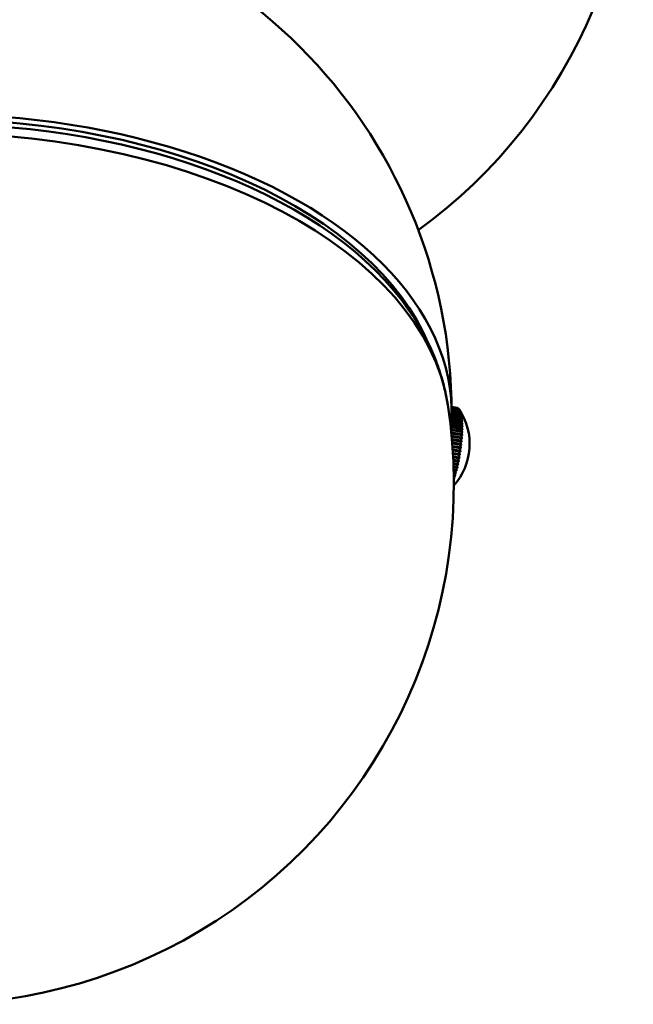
# Model space of a CAD drawing. Header units: millimetres. Extents: x 849 to 4035, y 828 to 3843.
# Tile 84 of 105: x 3694 to 3765, y 1185 to 1299. Entities that reach past the tile are written whole.
import ezdxf

# ---------------------------------------------------------------- set-up
doc = ezdxf.new("R2010")
doc.units = ezdxf.units.MM
doc.header["$LTSCALE"] = 15
doc.layers.add('Widoczne (ISO)', color=7, linetype='Continuous', lineweight=50)
doc.layers.add('Widoczne wąskie (ISO)', color=7, linetype='Continuous', lineweight=50)

msp = doc.modelspace()

# ---------------------------------------------------------------- linework, layer by layer
at = {"layer": 'Widoczne (ISO)'}
for p, q in [((3736.85, 1268.32), (3739.02, 1265.16)), ((3740.15, 1263.38), (3740.15, 1263.59)), ((3744.56, 1253.94), (3743.89, 1254.05)), ((3744.62, 1253.92), (3743.89, 1254.04)), ((3743.89, 1254.04), (3744.6, 1253.93)), ((3743.89, 1254.01), (3744.68, 1253.89)), ((3744.7, 1253.87), (3743.89, 1254)), ((3743.89, 1253.95), (3744.75, 1253.81)), ((3744.77, 1253.79), (3743.89, 1253.92)), ((3743.9, 1253.85), (3744.82, 1253.71)), ((3744.83, 1253.68), (3743.9, 1253.82)), ((3743.9, 1253.73), (3744.87, 1253.57)), ((3744.89, 1253.54), (3743.9, 1253.69)), ((3743.9, 1253.57), (3744.93, 1253.41)), ((3744.87, 1253.62), (3744.87, 1253.61)), ((3745.07, 1252.44), (3743.88, 1252.62)), ((3743.89, 1252.95), (3745.04, 1252.77)), ((3745.05, 1252.71), (3743.89, 1252.88)), ((3743.89, 1252.69), (3745.06, 1252.51)), ((3744.94, 1253.37), (3743.9, 1253.53)), ((3743.9, 1253.39), (3744.97, 1253.22)), ((3744.98, 1253.17), (3743.9, 1253.34)), ((3743.9, 1253.18), (3745.01, 1253.01)), ((3745.02, 1252.95), (3743.9, 1253.12)), ((3744.93, 1253.49), (3744.93, 1253.48)), ((3744.97, 1253.31), (3744.98, 1253.31)), ((3744.98, 1253.33), (3744.98, 1253.31)), ((3744.98, 1253.31), (3744.98, 1253.3)), ((3745.01, 1253.13), (3745.02, 1253.13)), ((3745.03, 1253.14), (3745.02, 1253.13)), ((3745.02, 1253.13), (3745.03, 1253.11)), ((3745.04, 1252.92), (3745.06, 1252.92)), ((3745.07, 1252.93), (3745.06, 1252.92)), ((3745.06, 1252.92), (3745.07, 1252.89)), ((3745.06, 1252.69), (3745.09, 1252.68)), ((3745.07, 1252.43), (3745.11, 1252.43)), ((3745.1, 1252.7), (3745.09, 1252.68)), ((3745.09, 1252.68), (3745.1, 1252.64)), ((3745.12, 1252.44), (3745.11, 1252.43)), ((3743.82, 1251.45), (3745.08, 1251.26)), ((3743.82, 1251.4), (3745.13, 1251.2)), ((3743.83, 1251.73), (3745.13, 1251.53)), ((3745.08, 1251.51), (3743.83, 1251.71)), ((3745.07, 1251.17), (3743.83, 1251.36)), ((3743.84, 1251.79), (3745.09, 1251.6)), ((3745.09, 1251.84), (3743.85, 1252.03)), ((3743.86, 1252.11), (3745.09, 1251.92)), ((3743.86, 1252.05), (3745.14, 1251.85)), ((3743.87, 1252.34), (3745.13, 1252.15)), ((3745.08, 1252.15), (3743.87, 1252.33)), ((3743.88, 1252.41), (3745.08, 1252.22)), ((3745.11, 1252.43), (3745.12, 1252.38)), ((3745.13, 1252.16), (3745.13, 1252.15)), ((3745.13, 1252.15), (3745.13, 1252.09)), ((3745.14, 1251.54), (3745.13, 1251.53)), ((3745.13, 1251.53), (3745.13, 1251.46)), ((3745.14, 1251.86), (3745.14, 1251.85)), ((3745.14, 1251.85), (3745.14, 1251.78)), ((3743.85, 1251.09), (3745.06, 1250.91)), ((3743.86, 1251.05), (3745.11, 1250.86)), ((3745.06, 1250.81), (3743.86, 1251)), ((3743.89, 1250.72), (3745.04, 1250.54)), ((3743.89, 1250.69), (3745.09, 1250.5)), ((3745.03, 1250.45), (3743.9, 1250.62)), ((3743.92, 1250.34), (3745, 1250.17)), ((3743.93, 1250.31), (3745.05, 1250.13)), ((3744.99, 1250.07), (3743.93, 1250.24)), ((3745.09, 1250.5), (3745.08, 1250.41)), ((3745.09, 1250.51), (3745.09, 1250.5)), ((3745.11, 1250.86), (3745.1, 1250.78)), ((3745.11, 1250.86), (3745.11, 1250.86)), ((3745.13, 1251.2), (3745.12, 1251.13)), ((3745.13, 1251.21), (3745.13, 1251.2)), ((3743.96, 1249.94), (3744.96, 1249.79)), ((3743.96, 1249.93), (3745.02, 1249.76)), ((3744.95, 1249.69), (3743.96, 1249.84)), ((3743.99, 1249.55), (3744.92, 1249.4)), ((3743.99, 1249.54), (3744.97, 1249.38)), ((3744.9, 1249.3), (3743.99, 1249.44)), ((3744.02, 1249.15), (3744.86, 1249.01)), ((3744.02, 1249.14), (3744.92, 1249)), ((3744.85, 1248.92), (3744.02, 1249.04)), ((3744.97, 1249.38), (3744.96, 1249.29)), ((3744.97, 1249.39), (3744.97, 1249.38)), ((3745.02, 1249.76), (3745, 1249.67)), ((3745.02, 1249.76), (3745.02, 1249.76)), ((3745.06, 1250.14), (3745.05, 1250.13)), ((3745.05, 1250.13), (3745.05, 1250.04)), ((3744.04, 1248.74), (3744.8, 1248.63)), ((3744.84, 1248.53), (3744.05, 1248.65)), ((3744.79, 1248.53), (3744.05, 1248.64)), ((3744.06, 1248.35), (3744.74, 1248.24)), ((3744.77, 1248.15), (3744.07, 1248.26)), ((3744.72, 1248.14), (3744.07, 1248.24)), ((3744.08, 1247.95), (3744.66, 1247.86)), ((3744.79, 1248.24), (3744.77, 1248.15)), ((3744.78, 1248.15), (3744.77, 1248.15)), ((3744.86, 1248.62), (3744.84, 1248.53)), ((3744.84, 1248.52), (3744.84, 1248.53)), ((3744.92, 1249), (3744.9, 1248.91)), ((3744.92, 1249), (3744.92, 1249)), ((3744.7, 1247.78), (3744.09, 1247.87)), ((3744.65, 1247.76), (3744.09, 1247.85)), ((3744.1, 1247.56), (3744.59, 1247.49)), ((3744.62, 1247.41), (3744.1, 1247.49)), ((3744.57, 1247.39), (3744.1, 1247.46)), ((3744.11, 1247.18), (3744.5, 1247.12)), ((3744.54, 1247.06), (3744.12, 1247.12)), ((3744.48, 1247.03), (3744.12, 1247.09)), ((3744.12, 1246.81), (3744.42, 1246.77)), ((3744.46, 1246.72), (3744.13, 1246.77)), ((3744.48, 1246.79), (3744.46, 1246.72)), ((3744.56, 1247.14), (3744.54, 1247.06)), ((3744.55, 1247.05), (3744.54, 1247.06)), ((3744.64, 1247.5), (3744.62, 1247.41)), ((3744.63, 1247.41), (3744.62, 1247.41)), ((3744.72, 1247.87), (3744.7, 1247.78)), ((3744.71, 1247.77), (3744.7, 1247.78)), ((3744.39, 1246.68), (3744.13, 1246.72)), ((3744.13, 1246.46), (3744.33, 1246.43)), ((3744.37, 1246.39), (3744.13, 1246.42)), ((3744.3, 1246.35), (3744.14, 1246.37)), ((3744.14, 1246.12), (3744.23, 1246.11)), ((3744.27, 1246.07), (3744.14, 1246.09)), ((3744.21, 1246.03), (3744.14, 1246.04)), ((3744.18, 1245.78), (3744.14, 1245.78)), ((3744.2, 1245.84), (3744.18, 1245.78)), ((3744.18, 1245.77), (3744.18, 1245.78)), ((3744.29, 1246.14), (3744.27, 1246.07)), ((3744.27, 1246.06), (3744.27, 1246.07)), ((3744.39, 1246.46), (3744.37, 1246.39)), ((3744.37, 1246.38), (3744.37, 1246.39)), ((3744.46, 1246.71), (3744.46, 1246.72))]:
    msp.add_line(p, q, dxfattribs=at)
for centre, radius, start, end in [((3704.85, 1323.03), 60, 305.9141, 8.7366), ((3684.15, 1253.33), 59.75, 0, 180), ((3684.15, 1245.17), 60, 171.2634, 8.7366), ((3738.72, 1249.79), 7.25, 318.44, 33.4005)]:
    msp.add_arc(centre, radius, start, end, dxfattribs=at)
for centre, major_axis, ratio, start_param, end_param in [((3684.15, 1253.33), (59.75, 0), 0.57735, 6.229931, 9.478033), ((3684.15, 1253.33), (-58.75, 0), 0.57735, 3.3797, 6.045078), ((3743.79, 1249), (0.76, 4.94), 0.211325, 6.239741, 6.283185), ((3738.71, 1249.79), (-2.83, -6.67), 0.97602, 2.572987, 2.574006), ((3743.79, 1249), (0.76, 4.94), 0.211325, 6.161201, 6.219741), ((3738.71, 1249.8), (4.75, 5.48), 0.968915, 6.017629, 6.020155), ((3743.79, 1249), (0.76, 4.94), 0.211325, 6.082661, 6.141201), ((3738.71, 1249.8), (5.87, 4.25), 0.955836, 6.237697, 6.24176), ((3743.79, 1249), (0.76, 4.94), 0.211325, 6.004122, 6.062661), ((3738.71, 1249.8), (6.48, 3.25), 0.936864, 0.096546, 0.112083), ((3738.73, 1249.77), (6.48, 3.25), 0.936864, 0.096546, 0.112083), ((3743.79, 1249), (0.76, 4.94), 0.211325, 5.925582, 5.984121), ((3743.87, 1248.99), (0.75, 4.86), 0.211325, 5.983954, 6.004289), ((3738.72, 1249.81), (6.81, 2.47), 0.912116, 0.203846, 0.219383), ((3738.73, 1249.77), (6.81, 2.47), 0.912116, 0.203846, 0.219383), ((3743.79, 1249), (0.76, 4.94), 0.211325, 5.847042, 5.905581), ((3743.87, 1248.99), (0.75, 4.86), 0.211325, 5.905414, 5.925749), ((3738.72, 1249.81), (7, 1.88), 0.881744, 0.280945, 0.296482), ((3738.73, 1249.76), (7, 1.88), 0.881744, 0.280945, 0.296482), ((3743.79, 1249), (0.76, 4.94), 0.211325, 5.768502, 5.827042), ((3738.72, 1249.81), (7.11, 1.42), 0.845936, 0.337999, 0.353536), ((3743.87, 1248.99), (-0.75, -4.86), 0.211325, 2.685282, 2.705616), ((3738.73, 1249.76), (7.11, 1.42), 0.845936, 0.337999, 0.353536), ((3743.79, 1249), (0.76, 4.94), 0.211325, 5.689962, 5.748502), ((3738.72, 1249.82), (7.17, 1.04), 0.804913, 0.381328, 0.396865), ((3738.73, 1249.76), (7.17, 1.04), 0.804913, 0.381328, 0.396865), ((3743.79, 1249), (0.76, 4.94), 0.211325, 5.611422, 5.669962), ((3743.87, 1248.99), (-0.75, -4.86), 0.211325, 2.606742, 2.627077), ((3738.72, 1249.82), (7.21, 0.73), 0.758927, 0.414938, 0.430475), ((3738.73, 1249.75), (-7.21, -0.73), 0.758927, 3.55653, 3.572067), ((3743.79, 1249), (0.76, 4.94), 0.211325, 5.532883, 5.591422), ((3738.72, 1249.82), (7.23, 0.47), 0.708262, 0.441441, 0.456978), ((3743.87, 1248.99), (-0.75, -4.86), 0.211325, 2.528202, 2.548537), ((3738.72, 1249.75), (-7.23, -0.47), 0.708262, 3.583033, 3.598571), ((3743.79, 1249), (0.76, 4.94), 0.211325, 5.454343, 5.512882), ((3743.87, 1248.99), (-0.75, -4.86), 0.211325, 2.449662, 2.469997), ((3743.87, 1248.99), (-0.75, -4.86), 0.211325, 2.371123, 2.391457), ((3738.72, 1249.83), (7.25, 0.25), 0.653231, 0.462591, 0.478129), ((3738.72, 1249.75), (-7.25, -0.25), 0.653231, 3.604184, 3.619721), ((3743.79, 1249), (0.76, 4.94), 0.211325, 5.375803, 5.434343), ((3738.72, 1249.74), (-7.25, 0.13), 0.531449, 3.634909, 3.650446), ((3743.79, 1249), (0.76, 4.94), 0.211325, 5.218723, 5.277263), ((3738.72, 1249.83), (7.25, 0.05), 0.594172, 0.479599, 0.495136), ((3738.72, 1249.75), (-7.25, -0.05), 0.594172, 3.621191, 3.636729), ((3743.79, 1249), (0.76, 4.94), 0.211325, 5.297263, 5.355803), ((3738.72, 1249.83), (7.25, -0.13), 0.531449, 0.493316, 0.508853), ((3743.87, 1248.99), (-0.75, -4.86), 0.211325, 2.292583, 2.312917), ((3743.87, 1248.99), (-0.75, -4.86), 0.211325, 2.214043, 2.234377), ((3743.87, 1248.99), (-0.75, -4.86), 0.211325, 2.135503, 2.155838), ((3743.79, 1249), (0.76, 4.94), 0.211325, 4.983104, 5.041643), ((3738.73, 1249.84), (7.22, -0.7), 0.25195, 0.525307, 0.540845), ((3738.72, 1249.74), (-7.23, 0.57), 0.325269, 3.661663, 3.6772), ((3743.79, 1249), (0.76, 4.94), 0.211325, 5.061644, 5.120183), ((3738.73, 1249.83), (7.23, -0.57), 0.325269, 0.52007, 0.535607), ((3743.79, 1249), (0.76, 4.94), 0.211325, 5.140184, 5.198723), ((3738.72, 1249.83), (7.24, -0.43), 0.396582, 0.513166, 0.528703), ((3738.72, 1249.74), (-7.24, 0.43), 0.396582, 3.654758, 3.670296), ((3738.72, 1249.74), (-7.24, 0.29), 0.465451, 3.645949, 3.661486), ((3738.72, 1249.83), (7.24, -0.29), 0.465451, 0.504356, 0.519894), ((3743.87, 1248.99), (-0.75, -4.86), 0.211325, 1.899884, 1.920218), ((3743.87, 1248.99), (-0.75, -4.86), 0.211325, 1.978424, 1.998758), ((3743.87, 1248.99), (-0.75, -4.86), 0.211325, 2.056963, 2.077298), ((3743.79, 1249), (0.76, 4.94), 0.211325, 4.747484, 4.806024), ((3738.72, 1249.74), (-7.19, 0.95), 0.101113, 3.672999, 3.688536), ((3743.79, 1249), (0.76, 4.94), 0.211325, 4.826024, 4.884564), ((3738.73, 1249.84), (7.19, -0.95), 0.101113, 0.531406, 0.546944), ((3738.72, 1249.74), (-7.2, 0.83), 0.177077, 3.67064, 3.686177), ((3743.79, 1249), (0.76, 4.94), 0.211325, 4.904564, 4.963104), ((3738.73, 1249.84), (7.2, -0.83), 0.177077, 0.529047, 0.544585), ((3743.87, 1248.99), (-0.75, -4.86), 0.211325, 1.664264, 1.684599), ((3738.72, 1249.74), (-7.22, 0.7), 0.25195, 3.6669, 3.682437), ((3743.87, 1248.99), (-0.75, -4.86), 0.211325, 1.742804, 1.763139), ((3743.87, 1248.99), (-0.75, -4.86), 0.211325, 1.821344, 1.841678), ((3743.79, 1249), (0.76, 4.94), 0.211325, 4.511865, 4.570405), ((3738.71, 1249.74), (-7.13, 1.31), 0.128629, 2.595347, 2.610884), ((3743.79, 1249), (0.76, 4.94), 0.211325, 4.590405, 4.648944), ((3738.73, 1249.84), (7.13, -1.31), 0.128629, 5.736939, 5.752476), ((3743.87, 1248.99), (-0.75, -4.86), 0.211325, 1.428645, 1.448979), ((3738.71, 1249.74), (-7.15, 1.19), 0.052213, 2.59383, 2.609368), ((3743.79, 1249), (0.76, 4.94), 0.211325, 4.668945, 4.727484), ((3738.73, 1249.84), (7.15, -1.19), 0.052213, 5.735423, 5.75096), ((3743.87, 1248.99), (-0.75, -4.86), 0.211325, 1.507185, 1.527519), ((3738.71, 1249.74), (-7.17, 1.07), 0.024526, 3.674048, 3.689585), ((3738.73, 1249.84), (7.17, -1.07), 0.024526, 0.532455, 0.547992), ((3743.87, 1248.99), (-0.75, -4.86), 0.211325, 1.585724, 1.606059), ((3743.79, 1249), (0.76, 4.94), 0.211325, 4.276246, 4.334785), ((3738.73, 1249.83), (7.02, -1.82), 0.421745, 5.757427, 5.772965), ((3743.87, 1248.99), (-0.75, -4.86), 0.211325, 1.114486, 1.13482), ((3738.71, 1249.74), (-7.05, 1.69), 0.351264, 2.608274, 2.623812), ((3743.79, 1249), (0.76, 4.94), 0.211325, 4.354785, 4.413325), ((3738.73, 1249.83), (7.05, -1.69), 0.351264, 5.749867, 5.765404), ((3743.87, 1248.99), (-0.75, -4.86), 0.211325, 1.193025, 1.21336), ((3738.71, 1249.74), (-7.08, 1.56), 0.278617, 2.602458, 2.617995), ((3743.79, 1249), (0.76, 4.94), 0.211325, 4.433325, 4.491865), ((3738.73, 1249.83), (7.08, -1.56), 0.278617, 5.744051, 5.759588), ((3743.87, 1248.99), (-0.75, -4.86), 0.211325, 1.271565, 1.2919), ((3738.71, 1249.74), (-7.11, 1.43), 0.204253, 2.598194, 2.613731), ((3738.73, 1249.84), (7.11, -1.43), 0.204253, 5.739786, 5.755324), ((3743.87, 1248.99), (-0.75, -4.86), 0.211325, 1.350105, 1.370439), ((3743.79, 1249), (0.76, 4.94), 0.211325, 4.047722, 4.099166), ((3738.73, 1249.82), (6.87, -2.3), 0.615931, 5.795798, 5.809308), ((3738.71, 1249.75), (-6.87, 2.3), 0.615931, 2.659957, 2.667715), ((3743.87, 1248.99), (-0.75, -4.86), 0.211325, 0.878866, 0.899201), ((3738.71, 1249.75), (-6.93, 2.13), 0.554488, 2.637354, 2.652891), ((3743.79, 1249), (0.76, 4.94), 0.211325, 4.119166, 4.177705), ((3738.73, 1249.83), (6.93, -2.13), 0.554488, 5.778947, 5.794484), ((3743.87, 1248.99), (-0.75, -4.86), 0.211325, 0.957406, 0.97774), ((3738.71, 1249.75), (-6.98, 1.97), 0.489626, 2.625406, 2.640944), ((3743.79, 1249), (0.76, 4.94), 0.211325, 4.197706, 4.256245), ((3738.73, 1249.83), (6.98, -1.97), 0.489626, 5.766999, 5.782536), ((3743.87, 1248.99), (-0.75, -4.86), 0.211325, 1.035946, 1.05628), ((3738.71, 1249.74), (-7.02, 1.82), 0.421745, 2.615835, 2.631372)]:
    msp.add_ellipse(centre, major_axis=major_axis, ratio=ratio, start_param=start_param, end_param=end_param, dxfattribs=at)
msp.add_open_spline([(3739.02, 1265.16), (3739.48, 1264.49), (3739.91, 1263.8), (3740.7, 1262.41), (3741.07, 1261.7), (3741.74, 1260.27), (3742.04, 1259.54), (3742.56, 1258.06), (3742.79, 1257.31), (3743.18, 1255.81), (3743.33, 1255.04), (3743.45, 1254.28)], degree=3, knots=[6.1681197, 6.1681197, 6.1681197, 6.1681197, 6.2257942, 6.2257942, 6.2834687, 6.2834687, 6.3411431, 6.3411431, 6.3988176, 6.3988176, 6.4564921, 6.4564921, 6.4564921, 6.4564921], dxfattribs=at)
at = {"layer": 'Widoczne wąskie (ISO)'}
for centre, major_axis, start_param, end_param in [((3684.15, 1252.62), (59.01, 0), 0.376865, 2.764728), ((3684.15, 1251.24), (-59.54, 0), 3.230085, 6.194693), ((3684.15, 1258.34), (56, 0), 0.225936, 0.249702)]:
    msp.add_ellipse(centre, major_axis=major_axis, ratio=0.57735, start_param=start_param, end_param=end_param, dxfattribs=at)

doc.saveas('drawing.dxf')
